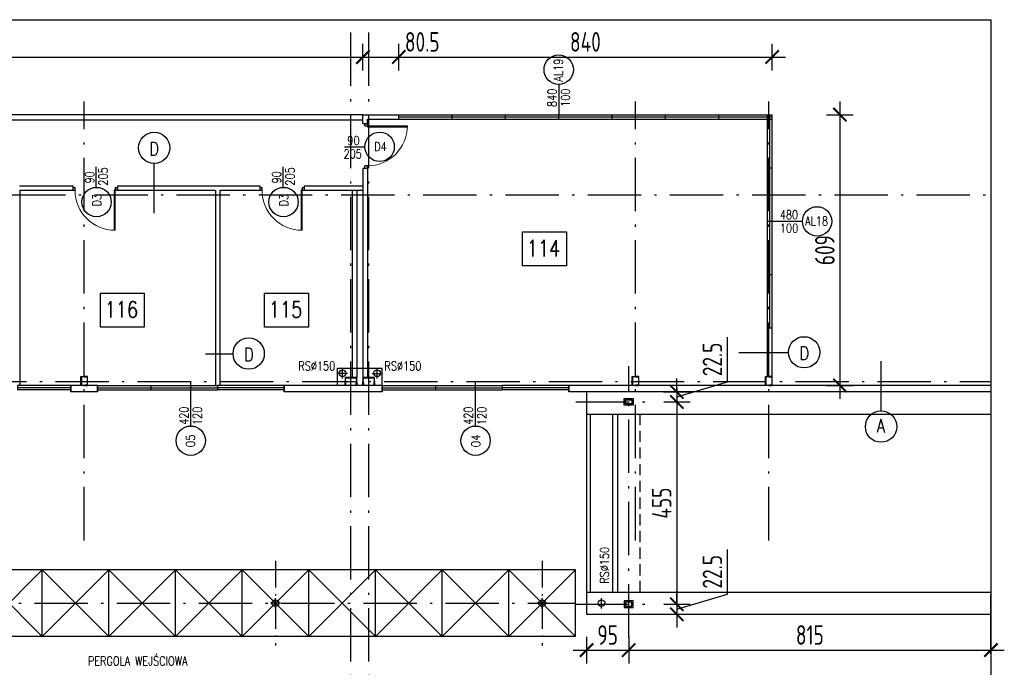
# Model space of a CAD drawing. Extents: x 153948 to 285449, y -89387 to -60195.
# Tile 23 of 100: x 253375 to 255590, y -88608 to -87152. Entities that reach past the tile are written whole.
import ezdxf
from ezdxf.enums import TextEntityAlignment as Align

# ---------------------------------------------------------------- set-up
doc = ezdxf.new("R2010")
doc.units = 0
doc.header["$LTSCALE"] = 100
doc.header["$MEASUREMENT"] = 0
doc.header["$PDMODE"] = 1
doc.linetypes.add('ACAD_ISO10W100', pattern=[18.5, 12, -3, 0.5, -3])
doc.linetypes.add('DASHED2', pattern=[0.375, 0.25, -0.125])
doc.layers.get('0').update_dxf_attribs({"linetype": 'CONTINUOUS'})
doc.layers.get('DEFPOINTS').update_dxf_attribs({"linetype": 'CONTINUOUS'})
for name, color, linetype in [('1', 2, 'CONTINUOUS'), ('ALUMINIUM', 5, 'CONTINUOUS'), ('DRZWI', 5, 'CONTINUOUS'), ('K-STA', 2, 'CONTINUOUS'), ('NADPROŻA', 8, 'DASHED2'), ('OBRYS', 8, 'CONTINUOUS'), ('OKNA', 5, 'CONTINUOUS'), ('OPIS-POM', 2, 'CONTINUOUS'), ('OSIE', 8, 'ACAD_ISO10W100'), ('R-----OP', 2, 'CONTINUOUS'), ('RYNNY', 2, 'CONTINUOUS'), ('SCIANY-GK', 11, 'CONTINUOUS'), ('WIDOK', 11, 'CONTINUOUS'), ('WYMIARY', 1, 'CONTINUOUS')]:
    doc.layers.add(name, color=color, linetype=linetype)
doc.layers.add('PANELE', color=3, linetype='CONTINUOUS', lineweight=30)
doc.styles.add('DYBY-NORMALNY-0-8-N', font='ROMANS.SHX', dxfattribs={"width": 0.8})
doc.styles.add('STYLE2', font='isocp.shx', dxfattribs={"width": 0.8})
doc.dimstyles.new('KRESKI_100', dxfattribs={"dimscale": 20, "dimtxt": 2.2, "dimasz": 1.5, "dimexe": 1.5, "dimexo": 1.5, "dimgap": 0.6, "dimtad": 1, "dimdec": 1, "dimrnd": 0.5, "dimdsep": 46, "dimtxsty": 'STYLE2', "dimblk1": 'ARCHTICK', "dimblk2": 'ARCHTICK', "dimsah": 1, "dimcen": 2.5, "dimdle": 1.5, "dimclrd": 10, "dimclre": 10, "dimclrt": 15, "dimadec": 0, "dimazin": 0, "dimtfac": 1, "dimtdec": 1, "dimtmove": 1, "dimatfit": 3, "dimldrblk": 'ARCHTICK', "dimfxl": 1.5, "dimfxlon": 1, "dimtolj": 1, "dimtzin": 0, "dimarcsym": 0})

# ---------------------------------------------------------------- blocks, each defined once
blk = doc.blocks.new('SC200X2')
at = {"layer": '1'}
for points in [[(-10, 7.5), (-10, 0), (-9.7, 0, 0.391021), (-9.1, 0.6), (-8.7, 5.6, -0.391021), (-7.6, 6.6), (7.6, 6.6, -0.391021), (8.7, 5.6), (9.1, 0.6, 0.391021), (9.7, 0), (10, 0), (10, 7.5)], [(-10, -7.5), (-10, 0), (-9.7, 0, -0.391021), (-9.1, -0.6), (-8.7, -5.6, 0.391021), (-7.6, -6.6), (7.6, -6.6, 0.391021), (8.7, -5.6), (9.1, -0.6, -0.391021), (9.7, 0), (10, 0), (10, -7.5)]]:
    blk.add_lwpolyline(points, format="xyb", close=True, dxfattribs=at)
blk = doc.blocks.new('SC260X2')
at = {"layer": '1'}
for points in [[(-13, 9), (-13, 0), (-12.4, 0), (-12.1, 7, -0.401015), (-11.1, 7.9), (11.1, 7.9, -0.401015), (12.1, 7), (12.4, 0), (13, 0), (13, 9)], [(-13, -9), (-13, 0), (-12.4, 0), (-12.1, -7, 0.401015), (-11.1, -7.9), (11.1, -7.9, 0.401015), (12.1, -7), (12.4, 0), (13, 0), (13, -9)]]:
    blk.add_lwpolyline(points, format="xyb", close=True, dxfattribs=at)
blk = doc.blocks.new('O120')
at = {"layer": 'OKNA', "ltscale": 0.1}
for p, q in [((0, 10), (120, 10)), ((0, 10), (0, 0)), ((0, 5), (120, 5)), ((0, 0), (120, 0)), ((120, 10), (120, 0))]:
    blk.add_line(p, q, dxfattribs=at)
blk = doc.blocks.new('O150')
at = {"layer": 'OKNA', "ltscale": 0.1}
for p, q in [((0, 0), (150, 0)), ((0, 0), (0, -10)), ((150, 0), (150, -10)), ((0, -5), (150, -5)), ((0, -10), (150, -10))]:
    blk.add_line(p, q, dxfattribs=at)
blk = doc.blocks.new('D100')
at = {"layer": 'ALUMINIUM'}
for p, q in [((0, 0), (0, -6)), ((0, 0), (5, 0)), ((5, -6), (5, 0)), ((95, 0), (100, 0)), ((95, 0), (95, -6)), ((100, 0), (100, -6)), ((0, -6), (5, -6)), ((95, -6), (100, -6))]:
    blk.add_line(p, q, dxfattribs=at)
at = {"layer": 'ALUMINIUM', "lineweight": 9}
blk.add_line((95, -6), (95, -96), dxfattribs=at)
blk.add_arc((95, -6), 90, 180, 270, dxfattribs=at)
at = {"layer": 'DEFPOINTS'}
for p, q in [((93, -6), (93, -95.9)), ((95, -6), (93, -6))]:
    blk.add_line(p, q, dxfattribs=at)
blk = doc.blocks.new('_ARCHTICK')
at = {"color": 0, "linetype": 'ByBlock', "const_width": 0.15}
blk.add_lwpolyline([(-0.5, -0.5), (0.5, 0.5)], dxfattribs=at)
blk = doc.blocks.new('*D293')
at = {"layer": 'DEFPOINTS', "color": 0, "ltscale": 0.1, "transparency": 16777216}
for p in [(248692.9, -87989.2), (255560.4, -88489.2), (255560.4, -88935.2)]:
    blk.add_point(p, dxfattribs=at)
at = {"layer": 'WYMIARY', "color": 10, "lineweight": -2, "ltscale": 0.1, "transparency": 16777216}
for p, q in [((248692.9, -88905.2), (248692.9, -88965.2)), ((255560.4, -88905.2), (255560.4, -88965.2)), ((248662.9, -88935.2), (255590.4, -88935.2))]:
    blk.add_line(p, q, dxfattribs=at)
at = {"layer": 'WYMIARY', "color": 10, "lineweight": -2, "ltscale": 0.1, "transparency": 16777216, "xscale": 30, "yscale": 30, "zscale": 30, "rotation": 180}
blk.add_blockref('_ARCHTICK', (248692.9, -88935.2), dxfattribs=at)
at = {"layer": 'WYMIARY', "color": 10, "lineweight": -2, "ltscale": 0.1, "transparency": 16777216, "xscale": 30, "yscale": 30, "zscale": 30}
blk.add_blockref('_ARCHTICK', (255560.4, -88935.2), dxfattribs=at)
at = {"layer": 'WYMIARY', "color": 15, "ltscale": 0.1, "transparency": 16777216, "insert": (252126.7, -88901.2), "char_height": 44, "attachment_point": 5, "style": 'STYLE2'}
blk.add_mtext('\\A1;6867.5', dxfattribs=at)
blk = doc.blocks.new('*D310')
at = {"layer": 'DEFPOINTS', "color": 0, "ltscale": 0.1, "transparency": 16777216}
for p in [(253520.4, -88242.9), (254120.4, -88615.2), (254120.4, -88695.2)]:
    blk.add_point(p, dxfattribs=at)
at = {"layer": 'WYMIARY', "color": 10, "lineweight": -2, "ltscale": 0.1, "transparency": 16777216}
for p, q in [((253520.4, -88665.2), (253520.4, -88725.2)), ((254120.4, -88665.2), (254120.4, -88725.2)), ((253490.4, -88695.2), (254150.4, -88695.2))]:
    blk.add_line(p, q, dxfattribs=at)
at = {"layer": 'WYMIARY', "color": 10, "lineweight": -2, "ltscale": 0.1, "transparency": 16777216, "xscale": 30, "yscale": 30, "zscale": 30, "rotation": 180}
blk.add_blockref('_ARCHTICK', (253520.4, -88695.2), dxfattribs=at)
at = {"layer": 'WYMIARY', "color": 10, "lineweight": -2, "ltscale": 0.1, "transparency": 16777216, "xscale": 30, "yscale": 30, "zscale": 30}
blk.add_blockref('_ARCHTICK', (254120.4, -88695.2), dxfattribs=at)
at = {"layer": 'WYMIARY', "color": 15, "ltscale": 0.1, "transparency": 16777216, "insert": (253820.4, -88661.2), "char_height": 44, "attachment_point": 5, "style": 'STYLE2'}
blk.add_mtext('\\A1;600', dxfattribs=at)
blk = doc.blocks.new('*D314')
at = {"layer": 'DEFPOINTS', "color": 0, "ltscale": 0.1, "transparency": 16777216}
for p in [(255060.4, -88242.9), (255560.4, -88404.2), (255560.4, -88695.2)]:
    blk.add_point(p, dxfattribs=at)
at = {"layer": 'WYMIARY', "color": 10, "lineweight": -2, "ltscale": 0.1, "transparency": 16777216}
for p, q in [((255060.4, -88665.2), (255060.4, -88725.2)), ((255560.4, -88665.2), (255560.4, -88725.2)), ((255030.4, -88695.2), (255590.4, -88695.2))]:
    blk.add_line(p, q, dxfattribs=at)
at = {"layer": 'WYMIARY', "color": 10, "lineweight": -2, "ltscale": 0.1, "transparency": 16777216, "xscale": 30, "yscale": 30, "zscale": 30, "rotation": 180}
blk.add_blockref('_ARCHTICK', (255060.4, -88695.2), dxfattribs=at)
at = {"layer": 'WYMIARY', "color": 10, "lineweight": -2, "ltscale": 0.1, "transparency": 16777216, "xscale": 30, "yscale": 30, "zscale": 30}
blk.add_blockref('_ARCHTICK', (255560.4, -88695.2), dxfattribs=at)
at = {"layer": 'WYMIARY', "color": 15, "ltscale": 0.1, "transparency": 16777216, "insert": (255310.4, -88661.2), "char_height": 44, "attachment_point": 5, "style": 'STYLE2'}
blk.add_mtext('\\A1;500', dxfattribs=at)
blk = doc.blocks.new('*D343')
at = {"layer": 'DEFPOINTS', "color": 0, "ltscale": 0.1, "transparency": 16777216}
for p in [(254147.4, -87236), (249325.3, -87365.7), (254147.4, -87365.7)]:
    blk.add_point(p, dxfattribs=at)
at = {"layer": 'WYMIARY', "color": 10, "lineweight": -2, "ltscale": 0.1, "transparency": 16777216}
for p, q in [((249325.3, -87266), (249325.3, -87206)), ((254147.4, -87266), (254147.4, -87206)), ((249295.3, -87236), (254177.4, -87236))]:
    blk.add_line(p, q, dxfattribs=at)
at = {"layer": 'WYMIARY', "color": 10, "lineweight": -2, "ltscale": 0.1, "transparency": 16777216, "xscale": 30, "yscale": 30, "zscale": 30, "rotation": 180}
blk.add_blockref('_ARCHTICK', (249325.3, -87236), dxfattribs=at)
at = {"layer": 'WYMIARY', "color": 10, "lineweight": -2, "ltscale": 0.1, "transparency": 16777216, "xscale": 30, "yscale": 30, "zscale": 30}
blk.add_blockref('_ARCHTICK', (254147.4, -87236), dxfattribs=at)
at = {"layer": 'WYMIARY', "color": 15, "ltscale": 0.1, "transparency": 16777216, "insert": (251736.3, -87202), "char_height": 44, "attachment_point": 5, "style": 'STYLE2'}
blk.add_mtext('\\A1;4822', dxfattribs=at)
blk = doc.blocks.new('*D344')
at = {"layer": 'DEFPOINTS', "color": 0, "ltscale": 0.1, "transparency": 16777216}
for p in [(254227.9, -87236), (254147.4, -87365.7), (254227.9, -87365.7)]:
    blk.add_point(p, dxfattribs=at)
at = {"layer": 'WYMIARY', "color": 10, "lineweight": -2, "ltscale": 0.1, "transparency": 16777216}
for p, q in [((254147.4, -87266), (254147.4, -87206)), ((254227.9, -87266), (254227.9, -87206)), ((254117.4, -87236), (254257.9, -87236))]:
    blk.add_line(p, q, dxfattribs=at)
at = {"layer": 'WYMIARY', "color": 10, "lineweight": -2, "ltscale": 0.1, "transparency": 16777216, "xscale": 30, "yscale": 30, "zscale": 30, "rotation": 180}
blk.add_blockref('_ARCHTICK', (254147.4, -87236), dxfattribs=at)
at = {"layer": 'WYMIARY', "color": 10, "lineweight": -2, "ltscale": 0.1, "transparency": 16777216, "xscale": 30, "yscale": 30, "zscale": 30}
blk.add_blockref('_ARCHTICK', (254227.9, -87236), dxfattribs=at)
at = {"layer": 'WYMIARY', "color": 15, "ltscale": 0.1, "transparency": 16777216, "insert": (254280.8, -87202), "char_height": 44, "attachment_point": 5, "style": 'STYLE2'}
blk.add_mtext('\\A1;80.5', dxfattribs=at)
blk = doc.blocks.new('*D345')
at = {"layer": 'DEFPOINTS', "color": 0, "ltscale": 0.1, "transparency": 16777216}
for p in [(255067.9, -87236), (254227.9, -87365.7), (255067.9, -87365.7)]:
    blk.add_point(p, dxfattribs=at)
at = {"layer": 'WYMIARY', "color": 10, "lineweight": -2, "ltscale": 0.1, "transparency": 16777216}
for p, q in [((254227.9, -87266), (254227.9, -87206)), ((255067.9, -87266), (255067.9, -87206)), ((254197.9, -87236), (255097.9, -87236))]:
    blk.add_line(p, q, dxfattribs=at)
at = {"layer": 'WYMIARY', "color": 10, "lineweight": -2, "ltscale": 0.1, "transparency": 16777216, "xscale": 30, "yscale": 30, "zscale": 30, "rotation": 180}
blk.add_blockref('_ARCHTICK', (254227.9, -87236), dxfattribs=at)
at = {"layer": 'WYMIARY', "color": 10, "lineweight": -2, "ltscale": 0.1, "transparency": 16777216, "xscale": 30, "yscale": 30, "zscale": 30}
blk.add_blockref('_ARCHTICK', (255067.9, -87236), dxfattribs=at)
at = {"layer": 'WYMIARY', "color": 15, "ltscale": 0.1, "transparency": 16777216, "insert": (254647.9, -87202), "char_height": 44, "attachment_point": 5, "style": 'STYLE2'}
blk.add_mtext('\\A1;840', dxfattribs=at)
blk = doc.blocks.new('*D347')
at = {"layer": 'DEFPOINTS', "color": 0, "ltscale": 0.1, "transparency": 16777216}
for p in [(255067.9, -87365.7), (255067.9, -87974.7), (255220.6, -87974.7)]:
    blk.add_point(p, dxfattribs=at)
at = {"layer": 'WYMIARY', "color": 10, "lineweight": -2, "ltscale": 0.1, "transparency": 16777216}
for p, q in [((255220.6, -87335.7), (255220.6, -88004.7)), ((255190.6, -87365.7), (255250.6, -87365.7)), ((255190.6, -87974.7), (255250.6, -87974.7))]:
    blk.add_line(p, q, dxfattribs=at)
at = {"layer": 'WYMIARY', "color": 10, "lineweight": -2, "ltscale": 0.1, "transparency": 16777216, "xscale": 30, "yscale": 30, "zscale": 30}
for p, rotation in [((255220.6, -87365.7), 90), ((255220.6, -87974.7), 270)]:
    blk.add_blockref('_ARCHTICK', p, dxfattribs=dict(at, rotation=rotation))
at = {"layer": 'WYMIARY', "color": 15, "ltscale": 0.1, "transparency": 16777216, "insert": (255186.6, -87670.2), "char_height": 44, "attachment_point": 5, "rotation": 90, "style": 'STYLE2'}
blk.add_mtext('\\A1;609', dxfattribs=at)
blk = doc.blocks.new('*D367')
at = {"layer": 'DEFPOINTS', "color": 0, "ltscale": 0.1, "transparency": 16777216}
for p in [(254745.4, -87989.2), (254794.3, -88011.7), (254853.5, -88011.7)]:
    blk.add_point(p, dxfattribs=at)
at = {"layer": 'WYMIARY', "color": 10, "lineweight": -2, "ltscale": 0.1, "transparency": 16777216}
for p, q in [((254967.5, -87966.2), (254967.5, -87865.9)), ((254853.5, -87989.2), (254853.5, -87959.2)), ((254853.5, -88000.4), (254967.5, -87966.2)), ((254823.5, -87989.2), (254883.5, -87989.2)), ((254853.5, -87989.2), (254853.5, -88011.7)), ((254853.5, -87989.2), (254853.5, -88011.7)), ((254824.3, -88011.7), (254883.5, -88011.7)), ((254853.5, -88011.7), (254853.5, -88041.7))]:
    blk.add_line(p, q, dxfattribs=at)
at = {"layer": 'WYMIARY', "color": 10, "lineweight": -2, "ltscale": 0.1, "transparency": 16777216, "xscale": 30, "yscale": 30, "zscale": 30}
for p, rotation in [((254853.5, -87989.2), 270), ((254853.5, -88011.7), 90)]:
    blk.add_blockref('_ARCHTICK', p, dxfattribs=dict(at, rotation=rotation))
at = {"layer": 'WYMIARY', "color": 15, "ltscale": 0.1, "transparency": 16777216, "insert": (254933.5, -87916.1), "char_height": 44, "attachment_point": 5, "rotation": 90, "style": 'STYLE2'}
blk.add_mtext('\\A1;22.5', dxfattribs=at)
blk = doc.blocks.new('*D368')
at = {"layer": 'DEFPOINTS', "color": 0, "ltscale": 0.1, "transparency": 16777216}
for p in [(254794.3, -88011.7), (254794.3, -88466.7), (254853.5, -88466.7)]:
    blk.add_point(p, dxfattribs=at)
at = {"layer": 'WYMIARY', "color": 10, "lineweight": -2, "ltscale": 0.1, "transparency": 16777216}
for p, q in [((254853.5, -87981.7), (254853.5, -88496.7)), ((254824.3, -88011.7), (254883.5, -88011.7)), ((254824.3, -88466.7), (254883.5, -88466.7))]:
    blk.add_line(p, q, dxfattribs=at)
at = {"layer": 'WYMIARY', "color": 10, "lineweight": -2, "ltscale": 0.1, "transparency": 16777216, "xscale": 30, "yscale": 30, "zscale": 30}
for p, rotation in [((254853.5, -88011.7), 90), ((254853.5, -88466.7), 270)]:
    blk.add_blockref('_ARCHTICK', p, dxfattribs=dict(at, rotation=rotation))
at = {"layer": 'WYMIARY', "color": 15, "ltscale": 0.1, "transparency": 16777216, "insert": (254819.5, -88239.2), "char_height": 44, "attachment_point": 5, "rotation": 90, "style": 'STYLE2'}
blk.add_mtext('\\A1;455', dxfattribs=at)
blk = doc.blocks.new('*D369')
at = {"layer": 'DEFPOINTS', "color": 0, "ltscale": 0.1, "transparency": 16777216}
for p in [(254794.3, -88466.7), (254745.4, -88489.2), (254853.5, -88489.2)]:
    blk.add_point(p, dxfattribs=at)
at = {"layer": 'WYMIARY', "color": 10, "lineweight": -2, "ltscale": 0.1, "transparency": 16777216}
for p, q in [((254967.5, -88443.7), (254967.5, -88343.4)), ((254853.5, -88466.7), (254853.5, -88436.7)), ((254853.5, -88477.9), (254967.5, -88443.7)), ((254824.3, -88466.7), (254883.5, -88466.7)), ((254853.5, -88466.7), (254853.5, -88489.2)), ((254853.5, -88466.7), (254853.5, -88489.2)), ((254823.5, -88489.2), (254883.5, -88489.2)), ((254853.5, -88489.2), (254853.5, -88519.2))]:
    blk.add_line(p, q, dxfattribs=at)
at = {"layer": 'WYMIARY', "color": 10, "lineweight": -2, "ltscale": 0.1, "transparency": 16777216, "xscale": 30, "yscale": 30, "zscale": 30}
for p, rotation in [((254853.5, -88466.7), 270), ((254853.5, -88489.2), 90)]:
    blk.add_blockref('_ARCHTICK', p, dxfattribs=dict(at, rotation=rotation))
at = {"layer": 'WYMIARY', "color": 15, "ltscale": 0.1, "transparency": 16777216, "insert": (254933.5, -88393.6), "char_height": 44, "attachment_point": 5, "rotation": 90, "style": 'STYLE2'}
blk.add_mtext('\\A1;22.5', dxfattribs=at)
blk = doc.blocks.new('*D370')
at = {"layer": 'DEFPOINTS', "color": 0, "ltscale": 0.1, "transparency": 16777216}
for p in [(254650.4, -88489.2), (254745.4, -88489.2), (254745.4, -88569.7)]:
    blk.add_point(p, dxfattribs=at)
at = {"layer": 'WYMIARY', "color": 10, "lineweight": -2, "ltscale": 0.1, "transparency": 16777216}
for p, q in [((254650.4, -88539.7), (254650.4, -88599.7)), ((254745.4, -88539.7), (254745.4, -88599.7)), ((254620.4, -88569.7), (254775.4, -88569.7))]:
    blk.add_line(p, q, dxfattribs=at)
at = {"layer": 'WYMIARY', "color": 10, "lineweight": -2, "ltscale": 0.1, "transparency": 16777216, "xscale": 30, "yscale": 30, "zscale": 30, "rotation": 180}
blk.add_blockref('_ARCHTICK', (254650.4, -88569.7), dxfattribs=at)
at = {"layer": 'WYMIARY', "color": 10, "lineweight": -2, "ltscale": 0.1, "transparency": 16777216, "xscale": 30, "yscale": 30, "zscale": 30}
blk.add_blockref('_ARCHTICK', (254745.4, -88569.7), dxfattribs=at)
at = {"layer": 'WYMIARY', "color": 15, "ltscale": 0.1, "transparency": 16777216, "insert": (254697.9, -88535.7), "char_height": 44, "attachment_point": 5, "style": 'STYLE2'}
blk.add_mtext('\\A1;95', dxfattribs=at)
blk = doc.blocks.new('*D371')
at = {"layer": 'DEFPOINTS', "color": 0, "ltscale": 0.1, "transparency": 16777216}
for p in [(254745.4, -88489.2), (255560.4, -88489.2), (255560.4, -88569.7)]:
    blk.add_point(p, dxfattribs=at)
at = {"layer": 'WYMIARY', "color": 10, "lineweight": -2, "ltscale": 0.1, "transparency": 16777216}
for p, q in [((254745.4, -88539.7), (254745.4, -88599.7)), ((255560.4, -88539.7), (255560.4, -88599.7)), ((254715.4, -88569.7), (255590.4, -88569.7))]:
    blk.add_line(p, q, dxfattribs=at)
at = {"layer": 'WYMIARY', "color": 10, "lineweight": -2, "ltscale": 0.1, "transparency": 16777216, "xscale": 30, "yscale": 30, "zscale": 30, "rotation": 180}
blk.add_blockref('_ARCHTICK', (254745.4, -88569.7), dxfattribs=at)
at = {"layer": 'WYMIARY', "color": 10, "lineweight": -2, "ltscale": 0.1, "transparency": 16777216, "xscale": 30, "yscale": 30, "zscale": 30}
blk.add_blockref('_ARCHTICK', (255560.4, -88569.7), dxfattribs=at)
at = {"layer": 'WYMIARY', "color": 15, "ltscale": 0.1, "transparency": 16777216, "insert": (255152.9, -88535.7), "char_height": 44, "attachment_point": 5, "style": 'STYLE2'}
blk.add_mtext('\\A1;815', dxfattribs=at)

msp = doc.modelspace()

# ---------------------------------------------------------------- linework, layer by layer
at = {"layer": 'ALUMINIUM', "ltscale": 0.1}
for p, q in [((254227.9, -87375.66), (254227.9, -87365.66)), ((254227.9, -87365.66), (254347.9, -87365.66)), ((254227.9, -87375.66), (254227.9, -87365.66)), ((254227.9, -87370.66), (254347.9, -87370.66)), ((254347.9, -87375.66), (254347.9, -87365.66)), ((254347.9, -87365.66), (254587.9, -87365.66)), ((254347.9, -87370.66), (254587.9, -87370.66)), ((254467.9, -87375.66), (254467.9, -87365.66)), ((254587.9, -87375.66), (254587.9, -87365.66)), ((254587.9, -87365.66), (254827.9, -87365.66)), ((254587.9, -87370.66), (254827.9, -87370.66)), ((254707.9, -87375.66), (254707.9, -87365.66)), ((254827.9, -87365.66), (255067.9, -87365.66)), ((254827.9, -87375.66), (254827.9, -87365.66)), ((254827.9, -87370.66), (255067.9, -87370.66)), ((254947.9, -87375.66), (254947.9, -87365.66)), ((255057.9, -87605.66), (255057.9, -87365.66)), ((255062.9, -87605.66), (255062.9, -87365.66)), ((255067.9, -87605.65), (255067.9, -87365.66)), ((254227.91, -87375.66), (254347.9, -87375.66)), ((254347.91, -87375.66), (254587.9, -87375.66)), ((254587.91, -87375.66), (254827.9, -87375.66)), ((254827.91, -87375.66), (255067.9, -87375.66)), ((255067.9, -87485.66), (255057.9, -87485.66)), ((255067.9, -87605.66), (255057.9, -87605.66)), ((255057.9, -87845.66), (255057.9, -87605.66)), ((255062.9, -87845.66), (255062.9, -87605.66)), ((255067.9, -87845.65), (255067.9, -87605.66)), ((255067.9, -87725.66), (255057.9, -87725.66)), ((255067.9, -87845.66), (255057.9, -87845.66)), ((255560.4, -88474.16), (255560.4, -88484.16)), ((255560.4, -88474.16), (255560.4, -88484.16)), ((255560.4, -88474.16), (255560.4, -88484.16)), ((255560.4, -88474.16), (255560.4, -88484.16)), ((255560.4, -88474.16), (255560.4, -88484.16)), ((255560.4, -88474.16), (255560.4, -88484.16)), ((255560.4, -88474.16), (255560.4, -88484.16)), ((255560.4, -88474.16), (255560.4, -88484.16)), ((255560.4, -88474.16), (255560.4, -88484.16)), ((255560.4, -88474.16), (255560.4, -88484.16)), ((255560.4, -88474.16), (255560.4, -88484.16)), ((255560.4, -88474.16), (255560.4, -88484.16)), ((255560.4, -88474.16), (255560.4, -88484.16)), ((255560.4, -88474.16), (255560.4, -88484.16)), ((255560.4, -88474.16), (255560.4, -88484.16)), ((255560.4, -88474.16), (255560.4, -88484.16)), ((255560.4, -88474.16), (255560.4, -88484.16)), ((255560.4, -88474.16), (255560.4, -88484.16)), ((255560.4, -88474.16), (255560.4, -88484.16)), ((255560.4, -88474.16), (255560.4, -88484.16)), ((255560.4, -88474.16), (255560.4, -88484.16)), ((255560.4, -88474.16), (255560.4, -88484.16)), ((255560.4, -88474.16), (255560.4, -88484.16)), ((255560.4, -88474.16), (255560.4, -88484.16)), ((255560.4, -88474.16), (255560.4, -88484.16)), ((255560.4, -88474.16), (255560.4, -88484.16))]:
    msp.add_line(p, q, dxfattribs=at)
at = {"layer": 'K-STA'}
for p, q in [((254147.4, -87365.66), (249325.29, -87365.66)), ((254147.4, -87377.66), (249325.29, -87377.66))]:
    msp.add_line(p, q, dxfattribs=at)
at = {"layer": 'K-STA', "color": 3, "ltscale": 0.1}
for p, q in [((253425.4, -88539.16), (253275.4, -88389.16)), ((253425.4, -88389.16), (253275.4, -88389.16)), ((253425.4, -88389.16), (253275.4, -88539.16)), ((253575.4, -88389.16), (253425.4, -88389.16)), ((253575.4, -88389.16), (253425.4, -88539.16)), ((253575.4, -88539.16), (253425.4, -88389.16)), ((253425.4, -88539.16), (253425.4, -88389.16)), ((253425.4, -88539.16), (253425.4, -88389.16)), ((253575.4, -88539.16), (253575.4, -88389.16)), ((253725.4, -88539.16), (253575.4, -88389.16)), ((253725.4, -88389.16), (253575.4, -88389.16)), ((253725.4, -88389.16), (253575.4, -88539.16)), ((253875.4, -88389.16), (253725.4, -88539.16)), ((253875.4, -88389.16), (253725.4, -88389.16)), ((253875.4, -88539.16), (253725.4, -88389.16)), ((253725.4, -88539.16), (253725.4, -88389.16)), ((253875.4, -88539.16), (253875.4, -88389.16)), ((253875.4, -88539.16), (253875.4, -88389.16)), ((254025.4, -88539.16), (253875.4, -88389.16)), ((254025.4, -88389.16), (253875.4, -88389.16)), ((254025.4, -88389.16), (253875.4, -88539.16)), ((254025.4, -88539.16), (254025.4, -88389.16)), ((254175.4, -88539.16), (254025.4, -88389.16)), ((254175.4, -88389.16), (254025.4, -88539.16)), ((254175.4, -88389.16), (254025.4, -88389.16)), ((254025.4, -88539.16), (254025.4, -88389.16)), ((254325.4, -88389.16), (254175.4, -88539.16)), ((254325.4, -88389.16), (254175.4, -88389.16)), ((254325.4, -88539.16), (254175.4, -88389.16)), ((254175.4, -88539.16), (254175.4, -88389.16)), ((254325.4, -88539.16), (254325.4, -88389.16)), ((254475.4, -88539.16), (254325.4, -88389.16)), ((254475.4, -88389.16), (254325.4, -88389.16)), ((254475.4, -88389.16), (254325.4, -88539.16)), ((254625.4, -88389.16), (254475.4, -88539.16)), ((254625.4, -88389.16), (254475.4, -88389.16)), ((254625.4, -88539.16), (254475.4, -88389.16)), ((254475.4, -88539.16), (254475.4, -88389.16)), ((254475.4, -88539.16), (254475.4, -88389.16)), ((254625.4, -88539.16), (254625.4, -88389.16)), ((253425.4, -88539.16), (253275.4, -88539.16)), ((253575.4, -88539.16), (253425.4, -88539.16)), ((253725.4, -88539.16), (253575.4, -88539.16)), ((253875.4, -88539.16), (253725.4, -88539.16)), ((254025.4, -88539.16), (253875.4, -88539.16)), ((254175.4, -88539.16), (254025.4, -88539.16)), ((254325.4, -88539.16), (254175.4, -88539.16)), ((254475.4, -88539.16), (254325.4, -88539.16)), ((254625.4, -88539.16), (254475.4, -88539.16))]:
    msp.add_line(p, q, dxfattribs=at)
at = {"layer": 'K-STA'}
for points in [[(254735.4, -88004.16), (254755.4, -88004.16), (254755.4, -88019.16), (254735.4, -88019.16)], [(254738.4, -88007.16), (254752.4, -88007.16), (254752.4, -88016.16), (254738.4, -88016.16)], [(254735.4, -88474.16), (254755.4, -88474.16), (254755.4, -88459.16), (254735.4, -88459.16)], [(254738.4, -88471.16), (254752.4, -88471.16), (254752.4, -88462.16), (254738.4, -88462.16)]]:
    msp.add_lwpolyline(points, close=True, dxfattribs=at)
at = {"layer": 'K-STA', "ltscale": 0.1}
for centre in [(253950.4, -88464.16), (254550.4, -88464.16)]:
    msp.add_circle(centre, 7.5, dxfattribs=at)
at = {"layer": 'NADPROŻA'}
msp.add_line((254770.4, -88039.16), (254770.4, -88439.16), dxfattribs=at)
at = {"layer": 'OBRYS', "ltscale": 0.5}
msp.add_lwpolyline([(247093.47, -87152.09), (255560.4, -87152.09), (255560.4, -89386.83), (247093.47, -89386.83)], close=True, dxfattribs=at)
at = {"layer": 'OPIS-POM'}
for points in [[(254506.32, -87629.31), (254604.99, -87629.31), (254604.99, -87705.63), (254506.32, -87705.63)], [(253556.68, -87767.03), (253655.35, -87767.03), (253655.35, -87843.35), (253556.68, -87843.35)], [(253926.07, -87767.03), (254024.74, -87767.03), (254024.74, -87843.35), (253926.07, -87843.35)]]:
    msp.add_lwpolyline(points, close=True, dxfattribs=at)
at = {"layer": 'OSIE', "ltscale": 0.1}
for p, q in [((254120.4, -88965.66), (254120.4, -87152.09)), ((254160.4, -88965.66), (254160.4, -87152.09)), ((253520.4, -88322.89), (253520.4, -87336.08)), ((254760.4, -88322.89), (254760.4, -87336.08)), ((255060.4, -88322.89), (255060.4, -87336.08)), ((248363.17, -87545.66), (255560.4, -87545.66)), ((254112.94, -87947.6), (254090.15, -87947.6)), ((254101.54, -87959), (254101.54, -87936.21)), ((254167.87, -87947.6), (254190.66, -87947.6)), ((254179.26, -87959), (254179.26, -87936.21)), ((254745.4, -88541.32), (254745.4, -87931.01)), ((247720.4, -87965.66), (255560.4, -87965.66)), ((254626.34, -88011.66), (254794.33, -88011.66)), ((253950.4, -88475.92), (253950.4, -88453.13)), ((254550.4, -88475.92), (254550.4, -88453.13)), ((254684.35, -88475.92), (254684.35, -88453.13)), ((252483.42, -88464.16), (254625.4, -88464.16)), ((253961.8, -88464.16), (253939.01, -88464.16)), ((254561.8, -88464.16), (254539.01, -88464.16)), ((254626.34, -88466.66), (254794.33, -88466.66))]:
    msp.add_line(p, q, dxfattribs=at)
at = {"layer": 'OSIE', "ltscale": 0.05}
for p, q in [((253950.4, -88369.16), (253950.4, -88559.16)), ((254550.4, -88369.16), (254550.4, -88559.16))]:
    msp.add_line(p, q, dxfattribs=at)
at = {"layer": 'PANELE', "ltscale": 0.1}
for p, q in [((253490.4, -87989.16), (253490.4, -87974.66)), ((253490.4, -87974.66), (253490.4, -87989.16)), ((253550.4, -87974.66), (253550.4, -87989.16)), ((253550.4, -87989.16), (253550.4, -87974.66)), ((253970.4, -87989.16), (253970.4, -87974.66)), ((253970.4, -87974.66), (253970.4, -87989.16)), ((254190.4, -87989.16), (254190.4, -87974.66)), ((254190.4, -87974.66), (254190.4, -87989.16)), ((254610.4, -87974.66), (254610.4, -87989.16)), ((254610.4, -87989.16), (254610.4, -87974.66))]:
    msp.add_line(p, q, dxfattribs=at)
at = {"layer": 'PANELE', "ltscale": 0.5}
for p, q in [((253550.4, -87974.66), (253490.4, -87974.66)), ((253550.4, -87989.16), (253490.4, -87989.16)), ((254190.4, -87974.66), (253970.4, -87974.66)), ((254190.4, -87989.16), (253970.4, -87989.16)), ((255560.4, -87974.66), (254610.4, -87974.66)), ((255560.4, -87989.16), (254610.4, -87989.16))]:
    msp.add_line(p, q, dxfattribs=at)
at = {"layer": 'R-----OP'}
for p, q in [((253677.43, -87586.99), (253677.43, -87475.25)), ((253793.04, -87903.32), (253855.12, -87903.32)), ((254993, -87900.48), (255104.74, -87900.48)), ((255312.71, -87920.25), (255312.71, -88031.99))]:
    msp.add_line(p, q, dxfattribs=at)
for points in [[(254587.9, -87298.58), (254587.9, -87365.66)], [(254152.5, -87438.43), (254105.65, -87438.43)], [(253547.49, -87529.66), (253547.49, -87482.81)], [(253968.15, -87529.66), (253968.15, -87482.81)], [(255134.98, -87605.66), (255067.9, -87605.66)], [(253760.4, -88066.32), (253760.4, -87964.66)], [(254400.41, -88066.32), (254400.41, -87964.66)]]:
    msp.add_lwpolyline(points, dxfattribs=at)
at = {"layer": 'R-----OP', "color": 2}
msp.add_lwpolyline([(255560.4, -88578.35), (255560.4, -88445.75)], dxfattribs=at)
at = {"layer": 'R-----OP'}
for centre, radius in [((254587.78, -87264.43), 33), ((253677.82, -87440.07), 35.19), ((254184.94, -87437.95), 33), ((253547.97, -87562.09), 33), ((253968.63, -87562.09), 33), ((255169.13, -87605.54), 33), ((253890.31, -87902.93), 35.19), ((255139.92, -87900.09), 35.19), ((255313.1, -88067.17), 35.19), ((253759.92, -88098.81), 33), ((254400.88, -88098.81), 33)]:
    msp.add_circle(centre, radius, dxfattribs=at)
at = {"layer": 'RYNNY', "ltscale": 0.1}
for centre in [(254101.54, -87947.24), (254179.26, -87947.24), (254684.35, -88464.16)]:
    msp.add_circle(centre, 7.5, dxfattribs=at)
at = {"layer": 'SCIANY-GK', "ltscale": 0.1}
for p, q in [((254147.4, -87365.66), (254227.9, -87365.66)), ((254147.41, -87385.66), (254147.4, -87365.66)), ((254147.41, -87385.66), (254157.36, -87385.66)), ((254147.41, -87385.66), (254157.36, -87385.66)), ((254157.36, -87385.66), (254157.36, -87375.66)), ((254157.36, -87375.66), (254227.9, -87375.66)), ((254147.4, -87485.66), (254147.4, -87956.66)), ((254147.4, -87485.66), (254157.4, -87485.66)), ((254157.4, -87485.66), (254157.4, -87956.66)), ((253374.76, -87525.7), (253494.77, -87525.66)), ((253494.77, -87525.66), (253494.77, -87535.66)), ((253594.77, -87525.7), (253594.77, -87535.7)), ((253594.77, -87525.7), (253824.76, -87525.7)), ((253685.43, -87525.66), (253915.43, -87525.66)), ((253915.43, -87525.66), (253915.43, -87535.66)), ((254015.43, -87525.66), (254015.43, -87535.66)), ((254015.43, -87525.66), (254147.4, -87525.66)), ((253375.4, -87535.66), (253494.77, -87535.66)), ((253375.4, -87535.66), (253375.4, -87975.55)), ((253594.77, -87535.7), (253814.81, -87535.7)), ((253815.4, -87535.7), (253815.4, -87975.55)), ((253825.4, -87535.66), (253825.4, -87975.55)), ((253825.4, -87535.66), (253915.43, -87535.66)), ((254015.43, -87535.66), (254147.4, -87535.66)), ((254123.4, -87535.66), (254123.4, -87957.55)), ((254133.4, -87535.66), (254133.4, -87957.55)), ((255057.9, -87954.66), (255057.9, -87845.66)), ((255067.9, -87954.66), (255067.9, -87845.66)), ((254090.4, -87974.66), (254090.4, -87935.66)), ((254090.4, -87935.66), (254190.4, -87935.66)), ((254190.4, -87974.66), (254190.4, -87935.66))]:
    msp.add_line(p, q, dxfattribs=at)
at = {"layer": 'WIDOK'}
for p, q in [((254650.4, -87989.16), (254650.4, -88489.16)), ((254650.4, -88039.16), (255560.4, -88039.16)), ((254658.98, -88039.16), (254658.98, -88439.16)), ((254708.88, -88039.16), (254708.88, -88439.16)), ((254720.4, -88039.16), (254720.4, -88439.16)), ((254650.4, -88439.16), (255560.4, -88439.16)), ((254650.4, -88489.16), (255560.4, -88489.16))]:
    msp.add_line(p, q, dxfattribs=at)

# ---------------------------------------------------------------- block references
at = {"layer": 'DRZWI', "ltscale": 0.12, "rotation": 90}
msp.add_blockref('D100', (254151.4, -87485.68), dxfattribs=at)
at = {"layer": 'DRZWI', "ltscale": 0.12}
for p in [(253494.74, -87529.74), (253915.4, -87529.74)]:
    msp.add_blockref('D100', p, dxfattribs=at)
at = {"layer": 'K-STA', "ltscale": 0.5, "rotation": 270}
for p in [(253520.4, -87964.66), (254760.4, -87964.66), (255060.4, -87964.66)]:
    msp.add_blockref('SC200X2', p, dxfattribs=at)
at = {"layer": 'K-STA', "ltscale": 0.5}
for p in [(254120.4, -87965.66), (254160.4, -87965.66)]:
    msp.add_blockref('SC260X2', p, dxfattribs=at)
at = {"layer": 'OKNA', "ltscale": 0.1, "xscale": -1}
msp.add_blockref('O120', (253490.4, -87984.66), dxfattribs=at)
at = {"layer": 'OKNA', "ltscale": 0.1}
for p in [(253550.4, -87984.66), (254190.41, -87984.66)]:
    msp.add_blockref('O120', p, dxfattribs=at)
at = {"layer": 'OKNA'}
for p in [(253670.4, -87974.66), (254310.41, -87974.66)]:
    msp.add_blockref('O150', p, dxfattribs=at)
at = {"layer": 'OKNA', "xscale": -1}
for p in [(253970.4, -87974.66), (254610.41, -87974.66)]:
    msp.add_blockref('O150', p, dxfattribs=at)

# ---------------------------------------------------------------- texts
at = {"layer": 'OPIS-POM', "style": 'DYBY-NORMALNY-0-8-N', "width": 0.8}
for s, p in [('114', (254553.53, -87666.13)), ('116', (253603.88, -87803.85)), ('115', (253973.27, -87803.85))]:
    msp.add_text(s, height=36.562, dxfattribs=at).set_placement(p, align=Align.MIDDLE)
at = {"layer": 'R-----OP', "color": 2, "style": 'DYBY-NORMALNY-0-8-N', "width": 0.8}
for s, p in [('AL19', (254587.11, -87265.67)), ('D3', (253548.64, -87557.88)), ('D3', (253969.3, -87557.88)), ('O5', (253759.4, -88099.67)), ('O4', (254401.41, -88099.67))]:
    msp.add_text(s, height=20, rotation=90, dxfattribs=at).set_placement(p, align=Align.MIDDLE_CENTER)
for s, p in [('840', (254572.91, -87327.8)), ('100', (254603.12, -87327.4)), ('90', (253532.49, -87506.43)), ('205', (253562.71, -87504.6)), ('90', (253953.15, -87506.43)), ('205', (253983.37, -87504.6)), ('RS%%c150', (254690.74, -88379.05))]:
    msp.add_text(s, height=20, rotation=90, dxfattribs=at).set_placement(p, align=Align.MIDDLE)
for s, p in [('90', (254112.4, -87433.85)), ('205', (254103.73, -87463.96))]:
    msp.add_text(s, height=20, dxfattribs=at).set_placement(p)
at = {"layer": 'R-----OP', "style": 'DYBY-NORMALNY-0-8-N', "width": 0.8}
for s, p in [('D', (253677.42, -87442.18)), ('D', (253890.71, -87905.04)), ('D', (255140.32, -87902.2)), ('A', (255312.69, -88065.06))]:
    msp.add_text(s, height=30, dxfattribs=at).set_placement(p, align=Align.MIDDLE)
at = {"layer": 'R-----OP', "color": 2, "style": 'DYBY-NORMALNY-0-8-N', "width": 0.8}
for s, p in [('D4', (254186.82, -87437.28)), ('AL18', (255167.89, -87604.87))]:
    msp.add_text(s, height=20, dxfattribs=at).set_placement(p, align=Align.MIDDLE_CENTER)
for s, p in [('480', (255105.76, -87590.66)), ('100', (255106.16, -87620.87)), ('RS%%c150', (254043.57, -87930.7)), ('RS%%c150', (254237.24, -87930.7)), ('PERGOLA WEJŚCIOWA', (253640.62, -88590.93))]:
    msp.add_text(s, height=20, dxfattribs=at).set_placement(p, align=Align.MIDDLE)
for s, p in [('420', (253754.67, -88063.07)), ('120', (253784.78, -88063.61)), ('420', (254394.68, -88063.07)), ('120', (254424.78, -88063.61))]:
    msp.add_text(s, height=20, rotation=90, dxfattribs=at).set_placement(p)

# ---------------------------------------------------------------- dimensions: what is measured, and where the dimension line sits
at = {"layer": 'WYMIARY', "ltscale": 0.1}
for base, p1, p2, picture, middle in [((254147.4, -87236), (249325.29, -87365.66), (254147.4, -87365.66), '*D343', (251736.35, -87201.99)), ((255067.9, -87236), (254227.9, -87365.66), (255067.9, -87365.66), '*D345', (254647.9, -87202)), ((255560.4, -88935.15), (248692.9, -87989.16), (255560.4, -88489.16), '*D293', (252126.65, -88901.15)), ((254120.4, -88695.15), (253520.4, -88242.89), (254120.4, -88615.15), '*D310', (253820.4, -88661.15)), ((255560.4, -88695.15), (255060.4, -88242.89), (255560.4, -88404.16), '*D314', (255310.4, -88661.15)), ((254745.4, -88569.67), (254650.4, -88489.16), (254745.4, -88489.16), '*D370', (254697.9, -88535.67)), ((255560.4, -88569.67), (254745.4, -88489.16), (255560.4, -88489.16), '*D371', (255152.9, -88535.67))]:
    dim = msp.add_linear_dim(base=base, p1=p1, p2=p2, dimstyle='KRESKI_100', dxfattribs=at)
    dim.commit()
    dim.dimension.update_dxf_attribs({"geometry": picture, "text_midpoint": middle})
dim = msp.add_linear_dim(base=(254227.9, -87236), p1=(254147.4, -87365.66), p2=(254227.9, -87365.66), dimstyle='KRESKI_100', dxfattribs=at)
dim.commit()
dim.dimension.update_dxf_attribs({"geometry": '*D344', "text_midpoint": (254280.78, -87236), "dimtype": 160})
for base, p1, p2, picture, middle in [((255220.56, -87974.66), (255067.9, -87365.66), (255067.9, -87974.66), '*D347', (255186.56, -87670.16)), ((254853.46, -88011.66), (254745.4, -87989.16), (254794.33, -88011.66), '*D367', (254933.47, -87954.2)), ((254853.46, -88466.66), (254794.33, -88011.66), (254794.33, -88466.66), '*D368', (254819.46, -88239.16)), ((254853.46, -88489.16), (254794.33, -88466.66), (254745.4, -88489.16), '*D369', (254933.47, -88431.7))]:
    dim = msp.add_linear_dim(base=base, p1=p1, p2=p2, angle=90, dimstyle='KRESKI_100', dxfattribs=at)
    dim.commit()
    dim.dimension.update_dxf_attribs({"geometry": picture, "text_midpoint": middle})

doc.saveas('drawing.dxf')
